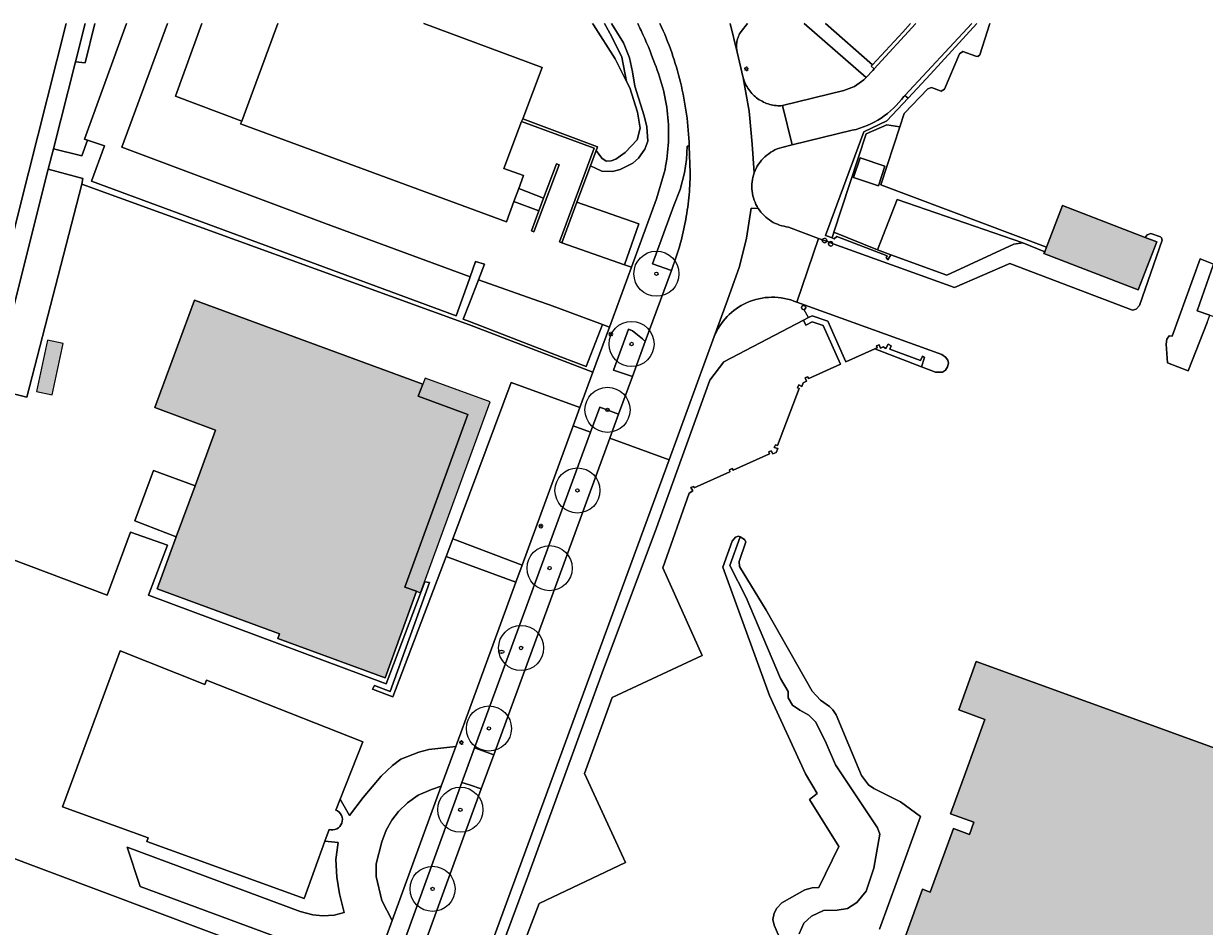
# Model space of a CAD drawing. Header units: metres. Extents: x 187482 to 189800, y 333582 to 335019.
# Tile 141 of 256: x 187951 to 188082, y 334916 to 335017. Entities that reach past the tile are written whole.
import ezdxf
from ezdxf.enums import TextEntityAlignment as Align

# ---------------------------------------------------------------- set-up
doc = ezdxf.new("R2010")
doc.units = ezdxf.units.M
doc.layers.get('0').update_dxf_attribs({"color": 252, "lineweight": 18})
for name, color, linetype, lineweight in [('B-WE-GR-BEPLANTING_CULTUUR_BODEMBEDEKKER-GV', 252, 'Continuous', 18), ('B-WE-GR-BOOM-S', 252, 'Continuous', 18), ('B-WE-GR-HAAG-G', 252, 'GR-HAAG1-SO', 18), ('B-WE-IE-MEUBILAIR-S', 252, 'Continuous', 18), ('B-WE-IE-TERREINAFSCHEIDING_KUNSTMATIG_HEKWERK-G', 252, 'IE-TERREINAFSCHEIDING_KUNSTMATIG-SO', 18), ('B-WE-IE-TERREINAFSCHEIDING_KUNSTMATIG_MUUR-G', 252, 'IE-TERREINAFSCHEIDING_KUNSTMATIG-SO', 18), ('B-WE-OG-BEBOUWING-GV', 252, 'Continuous', 18), ('B-WE-OG-BEBOUWING_LUIFEL-GV', 252, 'Continuous', 18), ('B-WE-OG-TERREIN_BEGROEID-GV', 252, 'Continuous', 18), ('B-WE-OG-TERREIN_ERF-GV', 252, 'Continuous', 18), ('B-WE-OG-WEG-GV', 252, 'Continuous', 18), ('B-WE-VH-GESLOTENVERHARDING_ASFALT-GV', 252, 'Continuous', 18), ('B-WE-VH-GESLOTENVERHARDING_BETON-GV', 252, 'Continuous', 18), ('B-WE-VH-OPENVERHARDING_BETONSTRAATSTEEN-GV', 252, 'Continuous', 18), ('B-WE-VH-OPENVERHARDING_TEGEL-GV', 252, 'Continuous', 18)]:
    doc.layers.add(name, color=color, linetype=linetype, lineweight=lineweight)
doc.layers.add('B-WE-OG-BEBOUWING-V', color=7, linetype='Continuous', lineweight=18, true_color=0xf0f0f0)
doc.styles.add('NLCS-ISO', font='NLCS-ISO.ttf')
doc.linetypes.add('GR-HAAG1-SO', pattern='A,6,[176,NLCS.SHX,S=0.125,R=0,X=0,Y=0],-2', length=8)
doc.linetypes.add('IE-TERREINAFSCHEIDING_KUNSTMATIG-SO', pattern='A,4,[82,NLCS.SHX,S=0.75,R=90,X=0,Y=0],4,-2', length=10)

# ---------------------------------------------------------------- blocks, each defined once
blk = doc.blocks.new('SIE-MEUBILAIR_PAAL_LICHTMAST-SO')
for points in [[(-0.62, 0), (-1, 0)], [(-0.71, 0.71), (-0.44, 0.44)], [(0, 1), (0, 0.62)], [(0.44, 0.44), (0.71, 0.71)], [(1, 0), (0.62, 0)], [(-0.71, -0.71), (-0.44, -0.44)], [(0, -0.62), (0, -1)], [(0.44, -0.44), (0.71, -0.71)]]:
    blk.add_lwpolyline(points)
blk.add_circle((0, 0), 0.5)
blk = doc.blocks.new('SIE-MEUBILAIR_PUT_BRANDKRAAN-SO')
blk.add_ellipse((0, 0), major_axis=(1.25, 0), ratio=0.54)
at = {"style": 'NLCS-ISO'}
blk.add_text('bk', height=0.75, dxfattribs=at).set_placement((0.03, 0), align=Align.MIDDLE_CENTER)
blk = doc.blocks.new('SGR-BOOM_GBKN-SO')
at = {"color": 0, "linetype": 'ByBlock', "lineweight": 18}
for radius in [2, 0.15]:
    blk.add_circle((0, 0), radius, dxfattribs=at)

msp = doc.modelspace()

# ---------------------------------------------------------------- hatches: boundary and pattern name
at = {"layer": 'B-WE-OG-BEBOUWING-V'}
h = msp.add_hatch(color=256, dxfattribs=at)
h.dxf.hatch_style = 1
h.paths.add_polyline_path([(188063.798, 334991.27), (188063.718, 334991.062), (188074.169, 334987.035), (188076.219, 334992.353), (188074.938, 334992.847), (188065.768, 334996.381), (188063.986, 334991.757)], flags=17)
h = msp.add_hatch(color=256, dxfattribs=at)
h.dxf.hatch_style = 1
h.paths.add_polyline_path([(187967.494, 334959.661), (187965.376, 334953.914), (187978.945, 334948.917), (187978.758, 334948.4), (187990.638, 334944.054), (187994.146, 334953.642), (187992.836, 334954.107), (187999.833, 334973.235), (187994.333, 334975.246), (187994.825, 334976.581), (187969.51, 334985.91), (187965.121, 334973.993), (187971.854, 334971.493), (187969.585, 334965.336)], flags=16)
h.paths.add_polyline_path([(187994.825, 334976.581), (187994.333, 334975.246), (187999.833, 334973.235), (187992.836, 334954.107), (187994.146, 334953.642), (187994.573, 334953.471), (188002.309, 334974.619), (187995.076, 334977.263)], flags=17)
h = msp.add_hatch(color=256, dxfattribs=at)
h.dxf.hatch_style = 1
h.paths.add_polyline_path([(187951.97, 334975.773), (187953.727, 334975.394), (187954.957, 334981.102), (187953.2, 334981.481)], flags=17)
h = msp.add_hatch(color=256, dxfattribs=at)
h.dxf.hatch_style = 1
h.paths.add_polyline_path([(188031.534, 334863.949), (188031.015, 334864.138), (188030.819, 334863.6), (188031.334, 334863.412)], flags=16)
h.paths.add_polyline_path([(188047.276, 334864.872), (188060.383, 334860.15), (188070.723, 334856.425), (188072.867, 334862.318), (188074.71, 334861.648), (188075.083, 334862.669), (188099.671, 334930.076), (188056.214, 334945.841), (188054.265, 334940.48), (188057.163, 334939.428), (188055.004, 334933.507), (188053.355, 334928.984), (188055.948, 334928.043), (188055.453, 334926.691), (188053.669, 334927.344), (188051.09, 334920.301), (188050.264, 334920.604), (188047.09, 334911.933), (188041.707, 334913.886), (188039.118, 334907.219), (188037.207, 334901.976), (188036.611, 334900.34), (188031.51, 334886.344), (188035.123, 334885.024), (188034.01, 334882.001), (188033.209, 334882.283), (188029.65, 334880.782), (188029.424, 334880.232), (188029.233, 334880.186), (188029.03, 334879.597), (188029.244, 334879.514), (188029.028, 334879.046), (188030.702, 334875.436), (188031.238, 334875.2), (188031.158, 334874.948), (188031.399, 334874.853), (188031.178, 334874.372), (188032.829, 334870.786), (188033.358, 334870.605), (188033.292, 334870.387), (188034.353, 334869.994), (188034.208, 334869.617), (188039.42, 334867.702), (188040.066, 334867.47), (188046.953, 334864.988)], flags=17)

# ---------------------------------------------------------------- linework, layer by layer
at = {"layer": 'B-WE-GR-BEPLANTING_CULTUUR_BODEMBEDEKKER-GV', "flags": 128}
msp.add_lwpolyline([(187957.37, 335016.548), (187956.298, 335012.309), (187957.373, 335012.219), (187958.463, 335016.548)], dxfattribs=at)
at = {"layer": 'B-WE-GR-HAAG-G', "ltscale": 0.2, "flags": 128}
msp.add_lwpolyline([(188048.924, 335016.548), (188048.053, 335015.59)], dxfattribs=at)
at = {"layer": 'B-WE-IE-TERREINAFSCHEIDING_KUNSTMATIG_HEKWERK-G', "ltscale": 0.2, "flags": 128}
for points in [[(188039.475, 335016.548), (188044.715, 335011.969)], [(188044.715, 335011.969), (188048.053, 335015.59)], [(188044.899, 335011.55), (188044.57, 335011.838), (188044.715, 335011.969)], [(188048.273, 335008.598), (188048.64, 335008.276)], [(188037.608, 334983.964), (188037.111, 334984.828)], [(187999.579, 334903.407), (188006.444, 334921.922), (188014.851, 334945.012), (188020.592, 334960.256), (188026.662, 334977.017), (188028.207, 334979.081), (188037.035, 334983.687)]]:
    msp.add_lwpolyline(points, dxfattribs=at)
at = {"layer": 'B-WE-IE-TERREINAFSCHEIDING_KUNSTMATIG_MUUR-G', "ltscale": 0.2, "flags": 128}
for points in [[(188056.275, 335016.548), (188051.12, 335010.936)], [(188051.12, 335010.936), (188048.64, 335008.276)], [(188048.64, 335008.276), (188046.303, 335005.77), (188043.748, 335004.564), (188039.499, 334993.064), (188039.704, 334993)], [(188014.042, 335002.478), (188014.204, 335002.911), (188005.906, 335006.004)], [(188005.793, 335005.706), (188013.822, 335002.741), (188009.978, 334992.358), (188010.234, 334992.265)], [(188013.411, 335000.784), (188014.042, 335002.478)], [(188008.23, 334997.213), (188009.658, 335001.016), (188009.942, 335000.909), (188007.155, 334993.482), (188006.87, 334993.589), (188007.705, 334995.814)], [(188011.914, 334996.769), (188013.411, 335000.784)], [(188007.705, 334995.814), (188008.23, 334997.213)], [(188010.234, 334992.265), (188011.914, 334996.769)], [(188040.415, 334993.45), (188040.211, 334992.822)], [(188040.211, 334992.822), (188040.438, 334992.686), (188040.729, 334992.944), (188046.32, 334990.814), (188046.214, 334990.628), (188046.392, 334990.365), (188046.747, 334990.924)], [(188039.906, 334992.321), (188039.831, 334992.142)], [(188037.608, 334983.964), (188037.035, 334983.687)], [(188044.948, 334980.506), (188041.754, 334979.062), (188039.736, 334983.579), (188038.018, 334984.162), (188037.608, 334983.964)], [(188037.035, 334983.687), (188037.295, 334983.141), (188038.009, 334983.498), (188039.24, 334983.076), (188041.167, 334978.797), (188037.653, 334977.221), (188037.51, 334977.396), (188037.243, 334977.288), (188037.365, 334976.911), (188037.003, 334976.751), (188036.858, 334976.348), (188036.534, 334976.507), (188036.398, 334976.181), (188036.574, 334976.127), (188034.148, 334969.785), (188033.938, 334969.855), (188033.8, 334969.578), (188034.206, 334969.456), (188034.021, 334969.011), (188033.665, 334968.851), (188033.461, 334969.19), (188033.199, 334969.076), (188033.281, 334968.852), (188029.248, 334967.04), (188029.124, 334967.225), (188028.853, 334967.108), (188028.887, 334966.873), (188024.912, 334965.084), (188024.887, 334965.252), (188024.544, 334965.127)], [(188045.587, 334980.575), (188045.431, 334980.943), (188045.159, 334980.828), (188045.22, 334980.629), (188044.948, 334980.506)]]:
    msp.add_lwpolyline(points, dxfattribs=at)
at = {"layer": 'B-WE-IE-TERREINAFSCHEIDING_KUNSTMATIG_MUUR-G', "ltscale": 0.2}
for points in [[(188039.301, 334992.283, -0.4012992), (188039.148, 334992.594)], [(188039.148, 334992.594, -0.4236097), (188039.471, 334992.753)], [(188039.618, 334992.425, -0.4033885), (188039.301, 334992.283)], [(188039.471, 334992.753, -0.4234442), (188039.618, 334992.425)], [(188039.831, 334992.142, 0.4149172), (188040.087, 334991.899)], [(188040.17, 334992.371, 0.2876065), (188039.906, 334992.321)], [(188040.087, 334991.899, 0.4149172), (188040.33, 334992.155)], [(188040.33, 334992.155, 0.2872011), (188040.17, 334992.371)]]:
    msp.add_lwpolyline(points, format="xyb", dxfattribs=at)
at = {"layer": 'B-WE-IE-TERREINAFSCHEIDING_KUNSTMATIG_MUUR-G', "ltscale": 0.2, "flags": 128}
msp.add_lwpolyline([(188037.111, 334984.828), (188037.328, 334985.076), (188037.112, 334985.324), (188036.914, 334985.264), (188036.828, 334985.076), (188036.913, 334984.888)], close=True, dxfattribs=at)
at = {"layer": 'B-WE-OG-BEBOUWING-GV', "flags": 128}
for points in [[(187978.748, 335016.548), (187974.745, 335005.741), (187974.628, 335005.425), (188004.096, 334994.569), (188004.94, 334996.844), (188005.466, 334998.262), (188006.007, 334999.721), (188003.825, 335000.508), (188005.793, 335005.706), (188005.906, 335006.004)], [(188099.671, 334930.076), (188056.214, 334945.841), (188054.265, 334940.48), (188057.163, 334939.428), (188055.004, 334933.507), (188053.355, 334928.984), (188055.948, 334928.043), (188055.453, 334926.691), (188053.669, 334927.344), (188051.09, 334920.301), (188050.264, 334920.604), (188047.09, 334911.933)]]:
    msp.add_lwpolyline(points, dxfattribs=at)
at = {"layer": 'B-WE-OG-BEBOUWING-GV'}
msp.add_lwpolyline([(188005.906, 335006.004), (188008.063, 335011.702), (187994.948, 335016.548)], dxfattribs=at)
at = {"layer": 'B-WE-OG-BEBOUWING-GV', "flags": 128}
for points in [[(188100.546, 335014.556), (188098.166, 335007.782), (188091.232, 335010.222), (188089.854, 335010.706), (188082.532, 334989.873), (188080.725, 334984.733), (188082.104, 334984.249), (188082.966, 334983.945), (188117.246, 334971.895), (188118.719, 334976.086), (188121.906, 334985.149), (188121.989, 334985.384), (188121.577, 334985.557), (188128.673, 335004.906), (188128.735, 335005.094), (188128.686, 335005.111), (188100.688, 335014.962)], [(188045.354, 334998.586), (188046.073, 335000.745), (188043.326, 335001.66), (188042.607, 334999.501)], [(188063.798, 334991.27), (188063.718, 334991.062), (188074.169, 334987.035), (188076.219, 334992.353), (188074.938, 334992.847), (188065.768, 334996.381), (188063.986, 334991.757)], [(187967.494, 334959.661), (187965.376, 334953.914), (187978.945, 334948.917), (187978.758, 334948.4), (187990.638, 334944.054), (187994.146, 334953.642), (187992.836, 334954.107), (187999.833, 334973.235), (187994.333, 334975.246), (187994.825, 334976.581), (187969.51, 334985.91), (187965.121, 334973.993), (187971.854, 334971.493), (187969.585, 334965.336)], [(187985.668, 334930.604), (187988.171, 334936.939), (187970.831, 334943.789), (187970.658, 334943.32), (187961.262, 334947.032), (187954.865, 334929.734), (187964.362, 334926.295), (187964.213, 334925.892), (187981.656, 334919.577), (187983.954, 334925.924), (187984.427, 334927.231), (187984.641, 334927.186), (187984.86, 334927.183), (187985.076, 334927.222), (187985.28, 334927.301), (187985.465, 334927.417), (187985.625, 334927.567), (187985.753, 334927.744), (187985.845, 334927.943), (187985.898, 334928.156), (187985.909, 334928.374), (187985.878, 334928.591), (187985.807, 334928.798), (187985.697, 334928.987), (187985.554, 334929.152), (187985.382, 334929.287), (187985.187, 334929.387)]]:
    msp.add_lwpolyline(points, close=True, dxfattribs=at)
at = {"layer": 'B-WE-OG-BEBOUWING_LUIFEL-GV', "flags": 128}
for points in [[(187951.97, 334975.773), (187953.727, 334975.394), (187954.957, 334981.102), (187953.2, 334981.481)], [(187994.825, 334976.581), (187994.333, 334975.246), (187999.833, 334973.235), (187992.836, 334954.107), (187994.146, 334953.642), (187994.573, 334953.471), (188002.309, 334974.619), (187995.076, 334977.263)]]:
    msp.add_lwpolyline(points, close=True, dxfattribs=at)
at = {"layer": 'B-WE-OG-TERREIN_BEGROEID-GV', "flags": 128}
for points in [[(188024.374, 335002.962), (188024.137, 335002.985), (188024.062, 335001.486), (188023.846, 335000), (188023.373, 334998.153), (188022.683, 334996.376), (188020.304, 334989.908), (188022.396, 334989.186)], [(188024.484, 335000), (188024.374, 335002.962)]]:
    msp.add_lwpolyline(points, dxfattribs=at)
at = {"layer": 'B-WE-OG-TERREIN_BEGROEID-GV'}
for points in [[(188024.329, 334997.237, 0.0227905), (188024.484, 335000)], [(188023.927, 334994.499, 0.0226914), (188024.329, 334997.237)], [(188023.281, 334991.808, 0.0223469), (188023.927, 334994.499)], [(188022.396, 334989.186, 0.0225118), (188023.281, 334991.808)]]:
    msp.add_lwpolyline(points, format="xyb", dxfattribs=at)
at = {"layer": 'B-WE-OG-TERREIN_BEGROEID-GV', "flags": 128}
for points in [[(188019.483, 334981.3), (188019.195, 334981.618), (188018.077, 334982.495), (188017.643, 334982.673), (188015.971, 334978.127), (188018.071, 334977.451)], [(188013.443, 334971.253), (188000.581, 334936.284), (188002.689, 334935.506), (188015.564, 334970.614), (188016.533, 334973.257), (188014.47, 334974.046)], [(187999.176, 334932.444), (187992.76, 334914.829), (187994.852, 334914.132), (188001.308, 334931.74), (188000, 334932.172)]]:
    msp.add_lwpolyline(points, close=True, dxfattribs=at)
at = {"layer": 'B-WE-OG-TERREIN_ERF-GV', "flags": 128}
for points in [[(187958.463, 335016.548), (187957.373, 335012.219), (187956.298, 335012.309), (187953.865, 335002.687), (187957.028, 335001.894), (187957.654, 335003.622), (187957.319, 335003.733), (187961.969, 335016.548)], [(187961.969, 335016.548), (187957.319, 335003.733), (187957.654, 335003.622)], [(187994.948, 335016.548), (188008.063, 335011.702), (188005.906, 335006.004), (188014.204, 335002.911), (188014.042, 335002.478), (188014.678, 335001.622), (188015.153, 335001.316), (188015.725, 335001.327), (188016.248, 335001.511), (188017.289, 335002.263), (188018.619, 335003.687), (188018.921, 335004.96), (188018.643, 335006.727), (188017.781, 335009.423), (188017.426, 335010.117), (188016.151, 335012.644), (188013.77, 335016.403), (188013.657, 335016.548)], [(188015.751, 335016.548), (188017.08, 335014.407), (188017.744, 335012.747), (188018.082, 335011.208), (188018.327, 335009.613), (188019.385, 335006.345), (188019.679, 335005.119), (188019.803, 335003.533), (188019.44, 335002.651), (188018.767, 335001.64), (188018.138, 335001.097), (188016.725, 335000.368), (188015.863, 335000.145), (188014.676, 335000.194), (188013.411, 335000.784), (188011.914, 334996.769), (188018.79, 334994.356), (188017.198, 334989.821), (188017.965, 334989.552), (188020.749, 334997.143), (188021.61, 335000)], [(188014.963, 335016.548), (188015.794, 335015.074), (188016.909, 335012.836), (188017.426, 335010.117), (188017.781, 335009.423), (188018.643, 335006.727), (188018.921, 335004.96), (188018.619, 335003.687), (188017.289, 335002.263), (188016.248, 335001.511), (188015.725, 335001.327), (188015.153, 335001.316), (188014.678, 335001.622), (188014.042, 335002.478), (188013.411, 335000.784), (188014.676, 335000.194), (188015.863, 335000.145), (188016.725, 335000.368), (188018.138, 335001.097), (188018.767, 335001.64), (188019.44, 335002.651), (188019.803, 335003.533), (188019.679, 335005.119), (188019.385, 335006.345), (188018.327, 335009.613), (188018.082, 335011.208), (188017.744, 335012.747), (188017.08, 335014.407), (188015.751, 335016.548)], [(188013.657, 335016.548), (188013.77, 335016.403), (188016.151, 335012.644), (188017.426, 335010.117)], [(188037.124, 335016.548), (188044, 335010.588), (188044.727, 335011.364), (188044.899, 335011.55), (188044.57, 335011.838), (188044.715, 335011.969), (188039.475, 335016.548)], [(188039.475, 335016.548), (188044.715, 335011.969), (188048.053, 335015.59), (188048.924, 335016.548)], [(188048.924, 335016.548), (188048.053, 335015.59), (188044.715, 335011.969)], [(188056.275, 335016.548), (188051.12, 335010.936), (188048.64, 335008.276)], [(188035.4, 334994.008), (188038.721, 334992.748), (188039.148, 334992.594), (188039.618, 334992.425), (188039.906, 334992.321), (188040.33, 334992.155), (188053.805, 334987.314), (188059.947, 334989.981), (188073.554, 334984.797), (188073.933, 334984.884), (188074.325, 334985.31), (188076.838, 334992.566), (188076.768, 334992.807), (188076.652, 334992.914), (188075.583, 334993.273), (188075.174, 334993.141), (188074.938, 334992.847), (188076.219, 334992.353), (188074.169, 334987.035), (188063.718, 334991.062), (188063.798, 334991.27), (188061.374, 334992.265), (188060.387, 334992.12), (188052.944, 334988.683), (188046.747, 334990.924), (188046.392, 334990.365), (188046.214, 334990.628), (188046.32, 334990.814), (188040.729, 334992.944), (188040.438, 334992.686), (188040.211, 334992.822), (188039.704, 334993), (188039.499, 334993.064), (188043.748, 335004.564), (188046.303, 335005.77), (188048.64, 335008.276), (188048.273, 335008.598), (188048.168, 335008.486)], [(188042.448, 335004.727), (188035.79, 335003.107), (188034.644, 335002.828)], [(188039.618, 334992.425), (188039.148, 334992.594)], [(188040.33, 334992.155), (188039.906, 334992.321), (188039.831, 334992.142)], [(187999.579, 334903.407), (188006.444, 334921.922), (188014.851, 334945.012), (188020.592, 334960.256), (188026.662, 334977.017), (188028.207, 334979.081), (188037.035, 334983.687), (188037.608, 334983.964), (188038.018, 334984.162), (188039.736, 334983.579), (188041.754, 334979.062), (188044.948, 334980.506), (188045.22, 334980.629), (188045.159, 334980.828), (188045.431, 334980.943), (188045.587, 334980.575), (188045.868, 334980.743), (188046.196, 334980.541), (188046.43, 334981.005), (188046.77, 334980.824), (188046.636, 334980.451), (188050.028, 334979.228), (188050.259, 334979.694), (188050.481, 334979.552), (188050.121, 334978.526), (188051.705, 334977.919), (188052.477, 334977.916), (188052.81, 334978.152), (188053.035, 334978.504), (188053.148, 334978.92), (188053.07, 334979.257), (188052.804, 334979.573), (188052.39, 334979.866), (188036.317, 334985.673)], [(188004.521, 334910.631), (188007.735, 334919.013), (188017.319, 334923.587), (188012.754, 334933.445), (188015.83, 334941.846), (188025.822, 334946.51), (188021.467, 334956.247), (188024.354, 334964.517), (188024.759, 334964.771), (188024.544, 334965.127), (188024.887, 334965.252), (188024.912, 334965.084), (188028.887, 334966.873), (188028.853, 334967.108), (188029.124, 334967.225), (188029.248, 334967.04), (188033.281, 334968.852), (188033.199, 334969.076), (188033.461, 334969.19), (188033.665, 334968.851), (188034.021, 334969.011), (188034.206, 334969.456), (188033.8, 334969.578), (188033.938, 334969.855), (188034.148, 334969.785), (188036.574, 334976.127), (188036.398, 334976.181), (188036.534, 334976.507), (188036.858, 334976.348), (188037.003, 334976.751), (188037.365, 334976.911), (188037.243, 334977.288), (188037.51, 334977.396), (188037.653, 334977.221), (188041.167, 334978.797), (188039.24, 334983.076), (188038.009, 334983.498), (188037.295, 334983.141), (188037.035, 334983.687), (188028.207, 334979.081), (188026.662, 334977.017), (188020.592, 334960.256), (188014.851, 334945.012), (188006.444, 334921.922), (187999.579, 334903.407)], [(188027.157, 334981.875), (188022.139, 334968.201), (187998.505, 334903.799), (187999.579, 334903.407)], [(187997.417, 334957.479), (187991.51, 334941.943), (187989.245, 334942.779), (187989.468, 334943.195), (187991.221, 334942.54), (187995.568, 334954.6), (187995.048, 334954.69), (187990.784, 334943.373), (187964.411, 334953.191), (187966.522, 334958.758), (187962.419, 334960.187), (187959.827, 334953.19), (187946.539, 334958.177), (187949.446, 334969.005), (187945.596, 334969.979), (187932.71, 334919.049)], [(188036.553, 334915.654), (188037.09, 334916.855), (188037.948, 334917.615), (188039.281, 334918.26), (188040.789, 334918.294), (188041.933, 334918.474), (188042.959, 334919.141), (188044.006, 334920.403), (188044.862, 334922.954), (188045.517, 334926.698), (188045.244, 334927.425), (188040.591, 334934.403), (188039.559, 334936.819), (188038.427, 334939.112), (188037.638, 334939.895), (188036.651, 334940.444), (188035.848, 334940.998), (188035.351, 334941.822), (188035.331, 334942.534), (188034.515, 334943.962), (188030.683, 334952.933), (188028.88, 334956.501), (188030.036, 334959.665), (188029.853, 334959.732), (188029.516, 334959.624), (188029.135, 334959.205), (188028.111, 334956.324), (188033.265, 334942.088), (188037.275, 334933.401), (188038.552, 334931.219), (188037.716, 334930.545), (188040.975, 334925.346), (188038.755, 334920.822), (188037.998, 334920.773), (188037.189, 334920.543), (188034.658, 334919.123), (188034.074, 334918.525), (188033.789, 334917.975), (188033.636, 334917.246), (188033.803, 334916.623), (188035.328, 334913.119)], [(188045.462, 334916.174), (188047.465, 334921.664), (188050.021, 334928.667), (188047.789, 334930.289), (188044.838, 334931.76), (188044.252, 334932.176), (188043.466, 334933.225), (188040.669, 334939.933), (188040.313, 334940.504), (188039.929, 334940.869), (188038.932, 334941.55), (188038.004, 334942.552), (188032.896, 334951.559), (188029.965, 334956.393), (188029.93, 334956.938), (188030.641, 334959.1), (188030.5, 334959.38), (188030.036, 334959.665), (188028.88, 334956.501), (188030.683, 334952.933), (188034.515, 334943.962), (188035.331, 334942.534), (188035.351, 334941.822), (188035.848, 334940.998), (188036.651, 334940.444), (188037.638, 334939.895), (188038.427, 334939.112), (188039.559, 334936.819), (188040.591, 334934.403), (188045.244, 334927.425), (188045.517, 334926.698), (188044.862, 334922.954), (188044.006, 334920.403), (188042.959, 334919.141), (188041.933, 334918.474), (188040.789, 334918.294), (188039.281, 334918.26), (188037.948, 334917.615), (188037.09, 334916.855), (188036.553, 334915.654)], [(187983.369, 334913.578), (187963.496, 334920.916), (187962.051, 334925.284), (187981.238, 334918.134), (187982.631, 334917.766), (187983.728, 334917.675), (187984.997, 334917.751), (187986.109, 334918.038), (187985.605, 334920.097), (187985.285, 334921.941), (187985.18, 334923.921), (187985.452, 334925.774), (187983.954, 334925.924), (187981.656, 334919.577), (187964.213, 334925.892), (187964.362, 334926.295), (187954.865, 334929.734), (187961.262, 334947.032), (187970.658, 334943.32), (187970.831, 334943.789), (187988.171, 334936.939), (187985.668, 334930.604), (187986.713, 334928.8), (187988.227, 334930.775), (187990.217, 334933.125), (187991.452, 334934.308), (187992.395, 334935.023), (187994.404, 334935.8), (187995.515, 334936.085), (187998.491, 334936.434), (188005.162, 334954.64), (188000, 334956.532), (187997.417, 334957.479)], [(187989.294, 334911.265), (187991.443, 334917.146), (187990.274, 334919.348), (187989.656, 334922.009), (187989.649, 334923.432), (187990.279, 334925.856), (187990.776, 334927.159), (187991.396, 334928.257), (187992.132, 334929.221), (187993.132, 334930.184), (187994.33, 334931.028), (187995.808, 334931.681), (187996.879, 334932.023), (187998.491, 334936.434), (187995.515, 334936.085), (187994.404, 334935.8), (187992.395, 334935.023), (187991.452, 334934.308), (187990.217, 334933.125), (187988.227, 334930.775), (187986.713, 334928.8), (187985.668, 334930.604), (187985.187, 334929.387), (187985.382, 334929.287), (187985.554, 334929.152), (187985.697, 334928.987), (187985.807, 334928.798), (187985.878, 334928.591), (187985.909, 334928.374), (187985.898, 334928.156), (187985.845, 334927.943), (187985.753, 334927.744), (187985.625, 334927.567), (187985.465, 334927.417), (187985.28, 334927.301), (187985.076, 334927.222), (187984.86, 334927.183), (187984.641, 334927.186), (187984.427, 334927.231), (187983.954, 334925.924), (187985.452, 334925.774), (187985.18, 334923.921), (187985.285, 334921.941), (187985.605, 334920.097), (187986.109, 334918.038), (187984.997, 334917.751), (187983.728, 334917.675), (187982.631, 334917.766), (187981.238, 334918.134), (187962.051, 334925.284), (187963.496, 334920.916), (187983.369, 334913.578)], [(187936.772, 334912.706), (187942.082, 334926.797), (187976.338, 334913.928)]]:
    msp.add_lwpolyline(points, dxfattribs=at)
at = {"layer": 'B-WE-OG-TERREIN_ERF-GV'}
for points in [[(187957.654, 335003.622), (187959.523, 335003.005), (187958.092, 334999.083), (187998.546, 334984.15), (188000, 334988.263), (188000.082, 334988.494), (187983.937, 334994.437), (187961.456, 335002.86), (187966.526, 335016.548)], [(187970.327, 335016.548), (187967.408, 335008.505), (187974.745, 335005.741), (187978.748, 335016.548)], [(188017.426, 335010.117), (188016.909, 335012.836), (188015.794, 335015.074), (188014.963, 335016.548)], [(188048.64, 335008.276), (188046.303, 335005.77), (188043.748, 335004.564), (188039.499, 334993.064), (188039.704, 334993), (188040.211, 334992.822), (188040.415, 334993.45), (188043.99, 335004.339), (188046.28, 335005.319), (188047.728, 335005.092), (188048.217, 335006.584), (188050.842, 335009.318), (188051.256, 335009.453), (188052.301, 335009.076), (188052.67, 335009.289), (188054.358, 335013.189), (188054.725, 335013.45), (188056.145, 335012.927), (188056.366, 335012.911), (188056.601, 335013.091), (188057.729, 335016.548)], [(188044.715, 335011.969), (188044.57, 335011.838), (188044.899, 335011.55), (188049.509, 335016.548)], [(188055.709, 335016.548), (188048.273, 335008.598), (188048.64, 335008.276), (188051.12, 335010.936), (188056.275, 335016.548)]]:
    msp.add_lwpolyline(points, dxfattribs=at)
for points in [[(188019.034, 335015.793, 0.0060757), (188018.661, 335016.548)], [(188020.548, 335012.108, 0.0287127), (188019.034, 335015.793)], [(188021.51, 335009.178, 0.0383494), (188020.548, 335012.108)], [(188022.014, 335006.136, 0.0381742), (188021.51, 335009.178)], [(188048.168, 335008.486, -0.0910568), (188045.653, 335006.081)], [(188022.048, 335003.052, 0.0382645), (188022.014, 335006.136)], [(188045.653, 335006.081, -0.0910674), (188042.448, 335004.727)], [(188021.61, 335000, 0.037978), (188022.048, 335003.052)], [(188033.644, 335002.422, 0.0609287), (188032.769, 335001.789)], [(188034.644, 335002.828, 0.0598745), (188033.644, 335002.422)], [(188032.07, 335000.966, 0.0596527), (188031.588, 335000)], [(188032.769, 335001.789, 0.0591682), (188032.07, 335000.966)], [(188031.588, 335000, 0.1141604), (188031.354, 334997.985)], [(188031.354, 334997.985, 0.1144349), (188032.029, 334996.072)], [(188032.029, 334996.072, 0.1146745), (188033.476, 334994.65)], [(188033.476, 334994.65, 0.1144373), (188035.4, 334994.008)], [(188039.148, 334992.594, 0.4012992), (188039.301, 334992.283)], [(188039.301, 334992.283, 0.4033885), (188039.618, 334992.425)], [(188039.831, 334992.142, 0.4149172), (188040.087, 334991.899)], [(188040.087, 334991.899, 0.4149172), (188040.33, 334992.155)], [(188030.733, 334985.602, 0.1926603), (188027.157, 334981.875)], [(188036.317, 334985.673, 0.2093462), (188030.733, 334985.602)]]:
    msp.add_lwpolyline(points, format="xyb", dxfattribs=at)
at = {"layer": 'B-WE-OG-TERREIN_ERF-GV', "flags": 128}
for points in [[(188005.793, 335005.706), (188013.822, 335002.741), (188009.978, 334992.358), (188010.234, 334992.265), (188011.914, 334996.769), (188013.411, 335000.784), (188014.042, 335002.478), (188014.204, 335002.911), (188005.906, 335006.004)], [(188047.728, 335005.092), (188046.28, 335005.319), (188043.99, 335004.339), (188040.415, 334993.45), (188045.241, 334991.469), (188047.434, 334997.061), (188061.374, 334992.265), (188063.798, 334991.27), (188063.986, 334991.757), (188045.628, 334998.688), (188046.326, 335000.818)], [(188013.7, 334977.92), (188015.523, 334982.891), (188014.743, 334983.189), (188012.948, 334978.531), (188010.218, 334979.582), (188000, 334983.517), (187999.302, 334983.786), (188000, 334985.571), (188001.009, 334988.154), (188001.683, 334989.878), (188000.685, 334990.2), (188000.082, 334988.494), (188000, 334988.263), (187998.546, 334984.15), (187958.092, 334999.083), (187959.523, 335003.005), (187957.654, 335003.622), (187957.028, 335001.894), (187953.865, 335002.687), (187953.294, 335000.429), (187957.119, 334999.371), (187957.012, 334998.747), (188000, 334983.163)], [(188007.705, 334995.814), (188006.87, 334993.589), (188007.155, 334993.482), (188009.942, 335000.909), (188009.658, 335001.016), (188008.23, 334997.213)], [(188045.354, 334998.586), (188042.607, 334999.501), (188043.326, 335001.66), (188046.073, 335000.745)], [(187957.012, 334998.747), (187957.119, 334999.371), (187953.294, 335000.429), (187947.142, 334976.09), (187950.91, 334975.159)], [(188004.94, 334996.844), (188007.705, 334995.814), (188008.23, 334997.213), (188005.466, 334998.262)], [(188046.747, 334990.924), (188052.944, 334988.683), (188060.387, 334992.12), (188061.374, 334992.265), (188047.434, 334997.061), (188045.241, 334991.469)], [(188017.198, 334989.821), (188018.79, 334994.356), (188011.914, 334996.769), (188010.234, 334992.265)], [(188040.415, 334993.45), (188040.211, 334992.822), (188040.438, 334992.686), (188040.729, 334992.944), (188046.32, 334990.814), (188046.214, 334990.628), (188046.392, 334990.365), (188046.747, 334990.924), (188045.241, 334991.469)], [(188082.104, 334984.249), (188080.725, 334984.733), (188082.532, 334989.873), (188081.039, 334990.462), (188077.942, 334981.894), (188077.593, 334981.935), (188077.345, 334981.564), (188077.256, 334981.008), (188077.406, 334978.964), (188079.699, 334978.059), (188081.82, 334983.442)], [(188014.743, 334983.189), (188008.879, 334985.386), (188007.714, 334985.795), (188001.009, 334988.154), (188000, 334985.571), (187999.302, 334983.786), (188000, 334983.517), (188010.218, 334979.582), (188012.948, 334978.531)], [(188037.112, 334985.324), (188037.328, 334985.076), (188037.111, 334984.828), (188036.913, 334984.888), (188036.828, 334985.076), (188036.914, 334985.264)], [(188037.112, 334985.324), (188036.914, 334985.264), (188036.828, 334985.076), (188036.913, 334984.888), (188037.111, 334984.828), (188037.328, 334985.076)], [(188044.948, 334980.506), (188050.121, 334978.526), (188050.481, 334979.552), (188050.259, 334979.694), (188050.028, 334979.228), (188046.636, 334980.451), (188046.77, 334980.824), (188046.43, 334981.005), (188046.196, 334980.541), (188045.868, 334980.743), (188045.587, 334980.575), (188045.431, 334980.943), (188045.159, 334980.828), (188045.22, 334980.629)], [(187998.157, 334959.458), (188000, 334958.755), (188005.853, 334956.523), (188011.514, 334971.961), (188012.262, 334974.001), (188004.635, 334976.763), (188000, 334964.38)], [(187969.585, 334965.336), (187964.948, 334967.014), (187962.879, 334961.429), (187967.494, 334959.661)], [(188005.853, 334956.523), (188000, 334958.755), (187998.157, 334959.458), (187997.417, 334957.479), (188000, 334956.532), (188005.162, 334954.64)], [(187996.879, 334932.023), (187995.808, 334931.681), (187994.33, 334931.028), (187993.132, 334930.184), (187992.132, 334929.221), (187991.396, 334928.257), (187990.776, 334927.159), (187990.279, 334925.856), (187989.649, 334923.432), (187989.656, 334922.009), (187990.274, 334919.348), (187991.443, 334917.146)], [(187983.559, 334901.214), (187984.493, 334900.198), (187985.035, 334899.608), (187986.642, 334903.934), (187983.883, 334906.923), (187980.166, 334910.95), (187980.667, 334912.32), (187976.338, 334913.928), (187942.082, 334926.797), (187936.772, 334912.706), (187948.803, 334900.967), (187950.957, 334903.04), (187955.251, 334907.414), (187957.876, 334914.257), (187976.788, 334907.254), (187974.501, 334900.898), (187974.03, 334901.067), (187972.912, 334898.05), (187974.751, 334896.131), (187978.632, 334906.577), (187982.34, 334902.541)]]:
    msp.add_lwpolyline(points, close=True, dxfattribs=at)
at = {"layer": 'B-WE-OG-WEG-GV', "flags": 128}
for points in [[(188030.839, 335016.548), (188030.127, 335015.682)], [(188029.705, 335013.373), (188030.366, 335010.537)]]:
    msp.add_lwpolyline(points, dxfattribs=at)
at = {"layer": 'B-WE-OG-WEG-GV'}
msp.add_lwpolyline([(188034.732, 335007.456), (188041.505, 335009.153), (188042.696, 335009.587), (188043.738, 335010.308), (188044, 335010.588), (188037.124, 335016.548)], dxfattribs=at)
for points in [[(188029.841, 335015.151, 0.0503351), (188029.672, 335014.572)], [(188030.127, 335015.682, 0.052667), (188029.841, 335015.151)], [(188029.672, 335014.572, 0.0533144), (188029.626, 335013.971)], [(188029.626, 335013.971, 0.0518188), (188029.705, 335013.373)], [(188030.366, 335010.537, 0.0857831), (188030.984, 335009.237)], [(188030.984, 335009.237, 0.0855457), (188032.001, 335008.22)], [(188032.001, 335008.22, 0.0851248), (188033.301, 335007.602)], [(188033.301, 335007.602, 0.0852941), (188034.732, 335007.456)]]:
    msp.add_lwpolyline(points, format="xyb", dxfattribs=at)
at = {"layer": 'B-WE-VH-GESLOTENVERHARDING_ASFALT-GV', "flags": 128}
for points in [[(187930.805, 334919.441), (187951.093, 335000), (187955.291, 335016.548)], [(188031.588, 335000), (188031.37, 335003.196), (188031.041, 335006.832), (188030.366, 335010.537), (188029.705, 335013.373), (188028.915, 335016.548)], [(188028.915, 335016.548), (188029.705, 335013.373)], [(188057.729, 335016.548), (188056.601, 335013.091), (188056.366, 335012.911), (188056.145, 335012.927), (188054.725, 335013.45), (188054.358, 335013.189), (188052.67, 335009.289), (188052.301, 335009.076), (188051.256, 335009.453), (188050.842, 335009.318), (188048.217, 335006.584), (188047.728, 335005.092), (188046.326, 335000.818), (188045.628, 334998.688), (188063.986, 334991.757), (188065.768, 334996.381), (188074.938, 334992.847), (188075.174, 334993.141), (188075.583, 334993.273), (188076.652, 334992.914), (188076.768, 334992.807), (188076.838, 334992.566), (188074.325, 334985.31), (188073.933, 334984.884), (188073.554, 334984.797), (188059.947, 334989.981), (188053.805, 334987.314), (188040.33, 334992.155)], [(188030.366, 335010.537), (188031.041, 335006.832), (188031.37, 335003.196), (188031.588, 335000)], [(188034.644, 335002.828), (188035.79, 335003.107), (188034.732, 335007.456)], [(188024.374, 335002.962), (188024.484, 335000)], [(188018.071, 334977.451), (188016.533, 334973.257), (188015.564, 334970.614), (188022.139, 334968.201), (188027.157, 334981.875), (188028.614, 334985.884), (188029.941, 334989.641), (188030.719, 334992.766), (188031.245, 334996.081), (188032.029, 334996.072)], [(188032.029, 334996.072), (188031.245, 334996.081), (188030.719, 334992.766), (188029.941, 334989.641), (188028.614, 334985.884), (188027.157, 334981.875)], [(188036.317, 334985.673), (188038.721, 334992.748), (188035.4, 334994.008)], [(188039.148, 334992.594), (188038.721, 334992.748), (188036.317, 334985.673), (188052.39, 334979.866), (188052.804, 334979.573), (188053.07, 334979.257), (188053.148, 334978.92), (188053.035, 334978.504), (188052.81, 334978.152), (188052.477, 334977.916), (188051.705, 334977.919), (188050.121, 334978.526), (188044.948, 334980.506), (188041.754, 334979.062), (188039.736, 334983.579), (188038.018, 334984.162), (188037.608, 334983.964), (188037.035, 334983.687), (188037.295, 334983.141), (188038.009, 334983.498), (188039.24, 334983.076), (188041.167, 334978.797), (188037.653, 334977.221), (188037.51, 334977.396), (188037.243, 334977.288), (188037.365, 334976.911), (188037.003, 334976.751), (188036.858, 334976.348), (188036.534, 334976.507), (188036.398, 334976.181), (188036.574, 334976.127), (188034.148, 334969.785), (188033.938, 334969.855), (188033.8, 334969.578), (188034.206, 334969.456), (188034.021, 334969.011), (188033.665, 334968.851), (188033.461, 334969.19), (188033.199, 334969.076), (188033.281, 334968.852), (188029.248, 334967.04), (188029.124, 334967.225), (188028.853, 334967.108), (188028.887, 334966.873), (188024.912, 334965.084), (188024.887, 334965.252), (188024.544, 334965.127), (188024.759, 334964.771), (188024.354, 334964.517), (188021.467, 334956.247), (188025.822, 334946.51), (188015.83, 334941.846), (188012.754, 334933.445), (188017.319, 334923.587), (188007.735, 334919.013), (188004.521, 334910.631)], [(188039.831, 334992.142), (188039.906, 334992.321), (188039.618, 334992.425)], [(188022.396, 334989.186), (188019.483, 334981.3), (188018.071, 334977.451)], [(187988.628, 334876.867), (187993.236, 334889.486), (187998.505, 334903.799), (188022.139, 334968.201), (188015.564, 334970.614), (188002.689, 334935.506), (188001.308, 334931.74), (187994.852, 334914.132), (187993.245, 334909.75)], [(188035.328, 334913.119), (188033.803, 334916.623), (188033.636, 334917.246), (188033.789, 334917.975), (188034.074, 334918.525), (188034.658, 334919.123), (188037.189, 334920.543), (188037.998, 334920.773), (188038.755, 334920.822), (188040.975, 334925.346), (188037.716, 334930.545), (188038.552, 334931.219), (188037.275, 334933.401), (188033.265, 334942.088), (188028.111, 334956.324), (188029.135, 334959.205), (188029.516, 334959.624), (188029.853, 334959.732), (188030.036, 334959.665), (188030.5, 334959.38), (188030.641, 334959.1), (188029.93, 334956.938), (188029.965, 334956.393), (188032.896, 334951.559), (188038.004, 334942.552), (188038.932, 334941.55), (188039.929, 334940.869), (188040.313, 334940.504), (188040.669, 334939.933), (188043.466, 334933.225), (188044.252, 334932.176), (188044.838, 334931.76), (188047.789, 334930.289), (188050.021, 334928.667), (188047.465, 334921.664), (188045.462, 334916.174)], [(188047.09, 334911.933), (188050.264, 334920.604), (188051.09, 334920.301), (188053.669, 334927.344), (188055.453, 334926.691), (188055.948, 334928.043), (188053.355, 334928.984), (188055.004, 334933.507), (188057.163, 334939.428), (188054.265, 334940.48), (188056.214, 334945.841), (188099.671, 334930.076)]]:
    msp.add_lwpolyline(points, dxfattribs=at)
at = {"layer": 'B-WE-VH-GESLOTENVERHARDING_ASFALT-GV'}
for points in [[(188021.133, 335016.548, -0.0491395), (188023.407, 335010.047)], [(188029.672, 335014.572, -0.0503351), (188029.841, 335015.151)], [(188029.841, 335015.151, -0.052667), (188030.127, 335015.682)], [(188029.626, 335013.971, -0.0533144), (188029.672, 335014.572)], [(188029.705, 335013.373, -0.0518188), (188029.626, 335013.971)], [(188023.407, 335010.047, -0.0512247), (188024.374, 335002.962)], [(188030.984, 335009.237, -0.0857831), (188030.366, 335010.537)], [(188032.001, 335008.22, -0.0855457), (188030.984, 335009.237)], [(188033.301, 335007.602, -0.0851248), (188032.001, 335008.22)], [(188034.732, 335007.456, -0.0852941), (188033.301, 335007.602)], [(188032.769, 335001.789, -0.0609287), (188033.644, 335002.422)], [(188033.644, 335002.422, -0.0598745), (188034.644, 335002.828)], [(188031.588, 335000, -0.0596527), (188032.07, 335000.966)], [(188032.07, 335000.966, -0.0591682), (188032.769, 335001.789)], [(188024.484, 335000, -0.0227905), (188024.329, 334997.237)], [(188031.354, 334997.985, -0.1141604), (188031.588, 335000)], [(188024.329, 334997.237, -0.0226914), (188023.927, 334994.499)], [(188032.029, 334996.072, -0.1144349), (188031.354, 334997.985)], [(188033.476, 334994.65, -0.1146745), (188032.029, 334996.072)], [(188023.927, 334994.499, -0.0223469), (188023.281, 334991.808)], [(188035.4, 334994.008, -0.1144373), (188033.476, 334994.65)], [(188023.281, 334991.808, -0.0225118), (188022.396, 334989.186)], [(188039.301, 334992.283, -0.4012992), (188039.148, 334992.594)], [(188039.618, 334992.425, -0.4033885), (188039.301, 334992.283)], [(188040.087, 334991.899, -0.4149172), (188039.831, 334992.142)], [(188040.33, 334992.155, -0.4149172), (188040.087, 334991.899)], [(188027.157, 334981.875, -0.1926603), (188030.733, 334985.602)], [(188030.733, 334985.602, -0.2093462), (188036.317, 334985.673)]]:
    msp.add_lwpolyline(points, format="xyb", dxfattribs=at)
for points in [[(188030.127, 335015.682), (188030.839, 335016.548)], [(188081.82, 334983.442), (188079.699, 334978.059), (188077.406, 334978.964), (188077.256, 334981.008), (188077.345, 334981.564), (188077.593, 334981.935), (188077.942, 334981.894), (188081.039, 334990.462), (188082.532, 334989.873)]]:
    msp.add_lwpolyline(points, dxfattribs=at)
at = {"layer": 'B-WE-VH-GESLOTENVERHARDING_BETON-GV', "flags": 128}
msp.add_lwpolyline([(188049.509, 335016.548), (188044.899, 335011.55), (188044.727, 335011.364), (188044, 335010.588), (188043.738, 335010.308), (188042.696, 335009.587), (188041.505, 335009.153), (188034.732, 335007.456), (188035.79, 335003.107), (188042.448, 335004.727)], dxfattribs=at)
at = {"layer": 'B-WE-VH-GESLOTENVERHARDING_BETON-GV'}
msp.add_lwpolyline([(188048.168, 335008.486), (188048.273, 335008.598), (188055.709, 335016.548)], dxfattribs=at)
for points in [[(188045.653, 335006.081, 0.0910568), (188048.168, 335008.486)], [(188042.448, 335004.727, 0.0910674), (188045.653, 335006.081)]]:
    msp.add_lwpolyline(points, format="xyb", dxfattribs=at)
at = {"layer": 'B-WE-VH-OPENVERHARDING_BETONSTRAATSTEEN-GV', "flags": 128}
msp.add_lwpolyline([(187966.526, 335016.548), (187961.456, 335002.86), (187983.937, 334994.437), (188000.082, 334988.494), (188000.685, 334990.2), (188001.683, 334989.878), (188001.009, 334988.154), (188007.714, 334985.795), (188008.879, 334985.386), (188014.743, 334983.189), (188015.523, 334982.891), (188017.965, 334989.552), (188017.198, 334989.821), (188010.234, 334992.265), (188009.978, 334992.358), (188013.822, 335002.741), (188005.793, 335005.706), (188003.825, 335000.508), (188006.007, 334999.721), (188005.466, 334998.262), (188008.23, 334997.213), (188009.658, 335001.016), (188009.942, 335000.909), (188007.155, 334993.482), (188006.87, 334993.589), (188007.705, 334995.814), (188004.94, 334996.844), (188004.096, 334994.569), (187974.628, 335005.425), (187974.745, 335005.741), (187967.408, 335008.505), (187970.327, 335016.548)], dxfattribs=at)
for points in [[(187957.012, 334998.747), (187950.91, 334975.159), (187947.142, 334976.09), (187945.596, 334969.979), (187949.446, 334969.005), (187946.539, 334958.177), (187959.827, 334953.19), (187962.419, 334960.187), (187966.522, 334958.758), (187964.411, 334953.191), (187990.784, 334943.373), (187995.048, 334954.69), (187995.568, 334954.6), (187991.221, 334942.54), (187989.468, 334943.195), (187989.245, 334942.779), (187991.51, 334941.943), (187997.417, 334957.479), (187998.157, 334959.458), (188000, 334964.38), (188004.635, 334976.763), (188012.262, 334974.001), (188013.7, 334977.92), (188000, 334983.163)], [(187969.585, 334965.336), (187971.854, 334971.493), (187965.121, 334973.993), (187969.51, 334985.91), (187994.825, 334976.581), (187994.333, 334975.246), (187999.833, 334973.235), (187992.836, 334954.107), (187994.146, 334953.642), (187990.638, 334944.054), (187978.758, 334948.4), (187978.945, 334948.917), (187965.376, 334953.914), (187967.494, 334959.661), (187962.879, 334961.429), (187964.948, 334967.014)]]:
    msp.add_lwpolyline(points, close=True, dxfattribs=at)
at = {"layer": 'B-WE-VH-OPENVERHARDING_TEGEL-GV', "flags": 128}
for points in [[(187955.291, 335016.548), (187951.093, 335000), (187930.805, 334919.441)], [(187932.71, 334919.049), (187945.596, 334969.979), (187947.142, 334976.09), (187953.294, 335000.429), (187953.865, 335002.687), (187956.298, 335012.309), (187957.37, 335016.548)], [(188016.533, 334973.257), (188018.071, 334977.451), (188015.971, 334978.127), (188017.643, 334982.673), (188018.077, 334982.495), (188019.195, 334981.618), (188019.483, 334981.3), (188022.396, 334989.186), (188020.304, 334989.908), (188022.683, 334996.376), (188023.373, 334998.153), (188023.846, 335000), (188024.062, 335001.486), (188024.137, 335002.985), (188024.374, 335002.962)], [(188021.61, 335000), (188020.749, 334997.143), (188017.965, 334989.552), (188015.523, 334982.891), (188013.7, 334977.92), (188012.262, 334974.001), (188011.514, 334971.961), (188013.443, 334971.253), (188014.47, 334974.046), (188016.533, 334973.257)], [(187992.76, 334914.829), (187999.176, 334932.444), (188000.581, 334936.284), (188013.443, 334971.253), (188011.514, 334971.961), (188005.853, 334956.523), (188005.162, 334954.64), (187998.491, 334936.434), (187996.879, 334932.023), (187991.443, 334917.146), (187989.294, 334911.265)]]:
    msp.add_lwpolyline(points, dxfattribs=at)
at = {"layer": 'B-WE-VH-OPENVERHARDING_TEGEL-GV'}
for points in [[(188018.661, 335016.548, -0.0060757), (188019.034, 335015.793)], [(188023.407, 335010.047, 0.0491395), (188021.133, 335016.548)], [(188019.034, 335015.793, -0.0287127), (188020.548, 335012.108)], [(188020.548, 335012.108, -0.0383494), (188021.51, 335009.178)], [(188024.374, 335002.962, 0.0512247), (188023.407, 335010.047)], [(188021.51, 335009.178, -0.0381742), (188022.014, 335006.136)], [(188022.014, 335006.136, -0.0382645), (188022.048, 335003.052)], [(188022.048, 335003.052, -0.037978), (188021.61, 335000)]]:
    msp.add_lwpolyline(points, format="xyb", dxfattribs=at)
at = {"layer": 'B-WE-VH-OPENVERHARDING_TEGEL-GV', "flags": 128}
msp.add_lwpolyline([(188000.581, 334936.284), (187999.176, 334932.444), (188000, 334932.172), (188001.308, 334931.74), (188002.689, 334935.506)], close=True, dxfattribs=at)

# ---------------------------------------------------------------- block references
at = {"layer": 'B-WE-GR-BOOM-S', "xscale": 1.25, "yscale": 1.25, "zscale": 1.25}
for p in [(188020.74, 334988.83), (188017.98, 334981.04), (188015.31, 334973.74), (188011.98, 334964.81), (188008.89, 334956.2), (188005.73, 334947.35), (188002.16, 334938.43), (187998.99, 334929.42), (187995.91, 334920.65)]:
    msp.add_blockref('SGR-BOOM_GBKN-SO', p, dxfattribs=at)
at = {"layer": 'B-WE-IE-MEUBILAIR-S', "xscale": 0.25, "yscale": 0.25, "zscale": 0.25}
for name, p in [('SIE-MEUBILAIR_PAAL_LICHTMAST-SO', (188030.716, 335011.532)), ('SIE-MEUBILAIR_PAAL_LICHTMAST-SO', (188015.681, 334982.145)), ('SIE-MEUBILAIR_PAAL_LICHTMAST-SO', (188007.925, 334960.848)), ('SIE-MEUBILAIR_PUT_BRANDKRAAN-SO', (188003.541, 334946.924)), ('SIE-MEUBILAIR_PAAL_LICHTMAST-SO', (187999.106, 334936.88))]:
    msp.add_blockref(name, p, dxfattribs=at)

doc.saveas('drawing.dxf')
